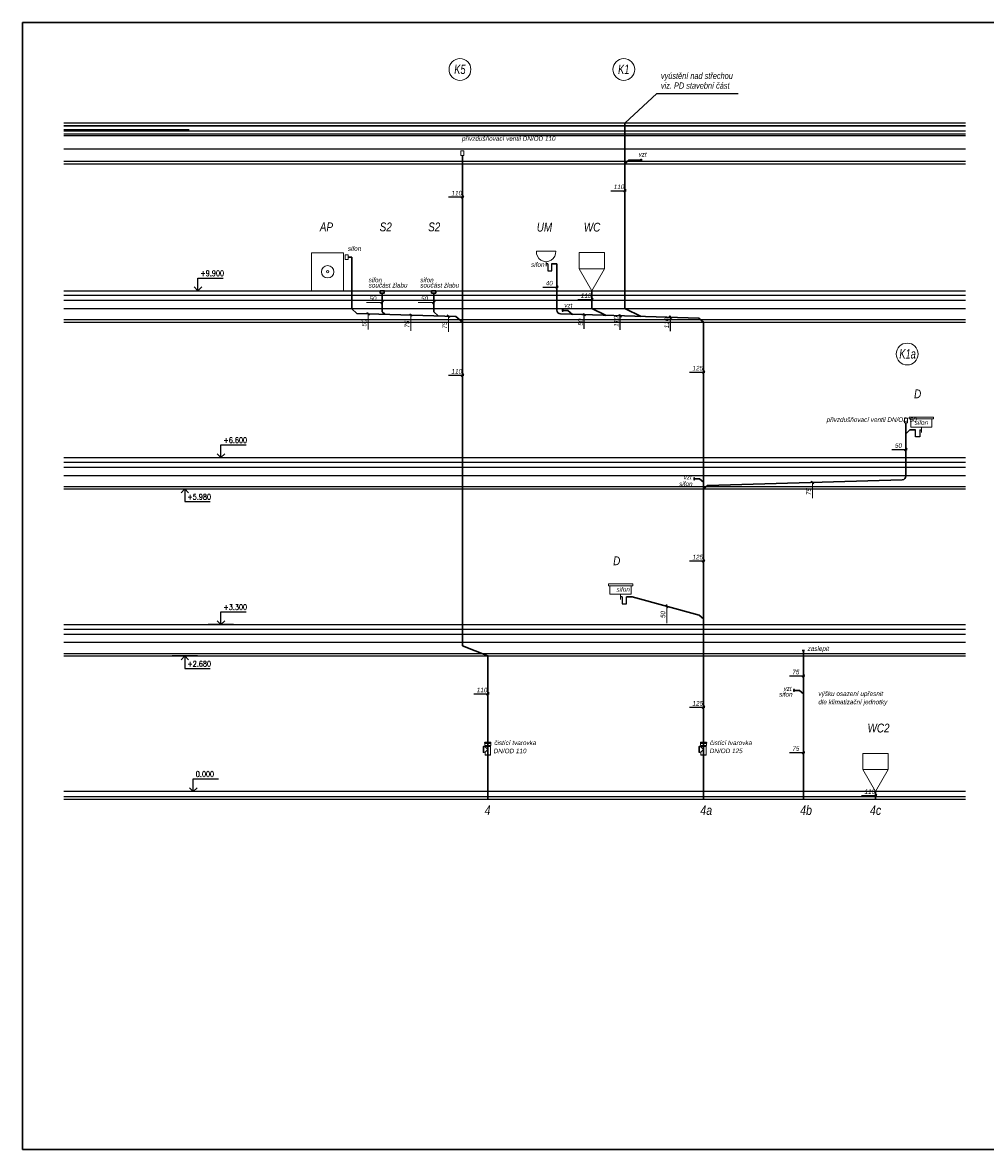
# Model space of a CAD drawing. Header units: millimetres. Extents: x 6435372 to 7248404, y 1559872 to 1886246.
# Tile 100 of 208: x 6886122 to 6905152, y 1575902 to 1598177. Entities that reach past the tile are written whole.
import ezdxf

# ---------------------------------------------------------------- set-up
doc = ezdxf.new("R2010")
doc.units = ezdxf.units.MM
doc.linetypes.add('DASHED', pattern=[0.75, 0.5, -0.25])
for name, color, linetype, lineweight in [('KAN_OBJEKTY', 7, 'Continuous', 18), ('KAN_POPIS', 7, 'Continuous', 18), ('KAN_POTRUBI_POPIS', 7, 'Continuous', 18), ('UT_potrubí', 10, 'Continuous', 30), ('ZTI-SPLAŠKOVÁ KANALIZACE', 80, 'Continuous', 30), ('ZTI-SVODY', 31, 'KANALIZACE', 40)]:
    doc.layers.add(name, color=color, linetype=linetype, lineweight=lineweight)
for name, color, linetype in [('matrice DPS', 122, 'Continuous'), ('OSMA_2D_HT-System(PPs)', 251, 'Continuous'), ('OSMA_HT-System(PPs)-pohled', 251, 'Continuous'), ('OSMA_HT-System(PPs)-rez', 251, 'Continuous'), ('OSMA_HT-System(PPs)-rez-vypln', 253, 'Continuous'), ('OSMA_HT-System(PPs)-tesneni-pohled', 252, 'Continuous'), ('OSMA_HT-System(PPs)-tesneni-rez', 250, 'Continuous'), ('OSMA_HT-System(PPs)-tesneni-rez-vypln', 251, 'Continuous'), ('ZTI-zař-předměty-popis', 30, 'Continuous'), ('ZTI_KAN_popis', 7, 'Continuous'), ('ZTI_POPIS', 7, 'Continuous')]:
    doc.layers.add(name, color=color, linetype=linetype)
doc.styles.add('INDRA', font='ariali.ttf')
doc.styles.get("Standard").update_dxf_attribs({"font": 'romans.shx'})
doc.linetypes.add('IZOLACE_TEPELNA_U', pattern='A,0.00254,-2.54,[216,CADKON.SHX,S=2.54,R=0,X=-2.54,Y=0],-15.24,[216,CADKON.SHX,S=2.54,R=180,X=2.54,Y=0],-2.54', length=20.32254)
doc.linetypes.add('IZOLACE_TEPELNA_U_0.5', pattern='A,0.001,[221,CADKON.SHX,S=1,R=0,X=0,Y=0],-2,[221,CADKON.SHX,S=1,R=180,X=2,Y=0],-2', length=4.001)
doc.linetypes.add('KANALIZACE', pattern='A,30,-3.5,["C",Standard,S=2.54,R=0,X=-3.81,Y=-1.27],-0.001', length=33.501)

# ---------------------------------------------------------------- blocks, each defined once
blk = doc.blocks.new('*U1163')
at = {"color": 0, "linetype": 'ByBlock', "lineweight": -2}
blk.add_lwpolyline([(-1.5, 1.5), (0, 0), (1.5, 1.5), (0, 0), (0, 5), (10, 5)], dxfattribs=at)
blk = doc.blocks.new('*U1160')
at = {"color": 0, "linetype": 'ByBlock', "lineweight": -2}
blk.add_lwpolyline([(-1.5, 1.5), (0, 0), (1.5, 1.5), (0, 0), (0, 5), (10, 5)], dxfattribs=at)
blk = doc.blocks.new('*U1156')
at = {"color": 0, "linetype": 'ByBlock', "lineweight": -2}
blk.add_lwpolyline([(-1.5, -1.5), (0, 0), (1.5, -1.5), (0, 0), (0, -5), (10, -5)], dxfattribs=at)
blk = doc.blocks.new('*U1157')
at = {"color": 0, "linetype": 'ByBlock', "lineweight": -2}
blk.add_lwpolyline([(-1.5, -1.5), (0, 0), (1.5, -1.5), (0, 0), (0, -5), (10, -5)], dxfattribs=at)
blk = doc.blocks.new('*U1162')
at = {"color": 0, "linetype": 'ByBlock', "lineweight": -2}
blk.add_lwpolyline([(-1.5, 1.5), (0, 0), (1.5, 1.5), (0, 0), (0, 5), (10, 5)], dxfattribs=at)
blk = doc.blocks.new('*U1161')
at = {"color": 0, "linetype": 'ByBlock', "lineweight": -2}
blk.add_lwpolyline([(-1.5, 1.5), (0, 0), (1.5, 1.5), (0, 0), (0, 5), (10, 5)], dxfattribs=at)
blk = doc.blocks.new('*U1257')
at = {"layer": 'OSMA_HT-System(PPs)-rez-vypln'}
h = blk.add_hatch(color=256, dxfattribs=at)
edge = h.paths.add_edge_path()
edge.add_line((-59, 190), (-55, 180))
edge.add_line((-55, 180), (-55, 169))
edge.add_line((-55, 169), (-85, 169))
edge.add_line((-85, 169), (-85, 167))
edge.add_line((-85, 167), (-52, 167))
edge.add_line((-52, 167), (-52, 181))
edge.add_line((-52, 181), (-57, 190))
edge.add_line((-57, 190), (-57, 241))
edge.add_line((-57, 241), (-60, 241))
edge.add_line((-60, 241), (-60, 250))
edge.add_line((-60, 250), (-57, 250))
edge.add_line((-57, 250), (-57, 256))
edge.add_line((-57, 256), (-59, 256))
edge.add_line((-59, 256), (-59, 253))
edge.add_line((-59, 253), (-61, 253))
edge.add_ellipse((-61, 251), major_axis=(-2, 0), ratio=1, start_angle=270, end_angle=360)
edge.add_line((-62, 251), (-62, 240))
edge.add_ellipse((-61, 240), major_axis=(-2, 0), ratio=1, start_angle=0, end_angle=90)
edge.add_line((-61, 238), (-59, 238))
edge.add_line((-59, 238), (-59, 190))
h = blk.add_hatch(color=256, dxfattribs=at)
edge = h.paths.add_edge_path()
edge.add_line((59, 190), (55, 180))
edge.add_line((55, 180), (55, 5))
edge.add_line((55, 5), (54, 0))
edge.add_line((54, 0), (52, 0))
edge.add_line((52, 0), (52, 181))
edge.add_line((52, 181), (57, 190))
edge.add_line((57, 190), (57, 241))
edge.add_line((57, 241), (60, 241))
edge.add_line((60, 241), (60, 250))
edge.add_line((60, 250), (57, 250))
edge.add_line((57, 250), (57, 256))
edge.add_line((57, 256), (59, 256))
edge.add_line((59, 256), (59, 253))
edge.add_line((59, 253), (60, 253))
edge.add_ellipse((60, 251), major_axis=(-2, 0), ratio=1, start_angle=180, end_angle=270, ccw=False)
edge.add_line((63, 251), (63, 240))
edge.add_ellipse((60, 240), major_axis=(-2, 0), ratio=1, start_angle=90, end_angle=180, ccw=False)
edge.add_line((60, 238), (59, 238))
edge.add_line((59, 238), (59, 190))
h = blk.add_hatch(color=256, dxfattribs=at)
h.dxf.hatch_style = 1
h.paths.add_polyline_path([(-71, 176), (-73, 176), (-73, 176), (-86, 176), (-86, 175), (-86, 175), (-89, 172), (-89, 56), (-86, 53), (-86, 53), (-86, 52), (-71, 52), (-71, 59), (-84, 59), (-84, 57), (-86, 57), (-86, 62), (-85, 62), (-84, 62), (-84, 167), (-85, 167), (-86, 167), (-86, 171), (-84, 171), (-84, 169), (-71, 169)])
h.paths.add_polyline_path([(-85, 164), (-86, 164), (-86, 116), (-85, 116)], flags=16)
h.paths.add_polyline_path([(-85, 113), (-86, 113), (-86, 65), (-85, 65)], flags=16)
blk.add_hatch(color=256, dxfattribs=at).paths.add_polyline_path([(-85, 62), (-85, 59), (-55, 59), (-55, 5), (-54, 0), (-52, 0), (-52, 62)])
at = {"layer": 'OSMA_HT-System(PPs)-tesneni-rez-vypln'}
for points in [[(-55, 249, 0.28219), (-57, 250), (-58, 250, 0.219812), (-59, 249, -0.101821), (-59, 249), (-60, 249, 0.545808), (-60, 249), (-59, 249, -0.247081), (-59, 248), (-59, 248, -0.255139), (-59, 248), (-60, 247, 0.545808), (-60, 247), (-59, 247, -0.255139), (-59, 247), (-59, 246, -0.247081), (-59, 246), (-60, 246, 0.545808), (-60, 246), (-59, 245, -0.255139), (-59, 245), (-59, 245, -0.247081), (-59, 244), (-60, 244, 0.545808), (-60, 244), (-59, 244), (-59, 244, -0.255139), (-59, 243), (-59, 243, -0.247081), (-59, 243), (-60, 242, 0.545808), (-60, 242), (-59, 242, -0.12398), (-59, 242, 0.230232), (-58, 241), (-57, 241, 0.470673), (-56, 241), (-57, 244, -0.516799), (-56, 245), (-53, 244, 0.661031), (-52, 245)], [(55, 249, -0.28219), (57, 250), (58, 250, -0.219812), (59, 249, 0.101821), (59, 249), (60, 249, -0.545808), (60, 249), (59, 249, 0.247081), (59, 248), (59, 248, 0.255139), (59, 248), (60, 247, -0.545808), (60, 247), (59, 247, 0.255139), (59, 247), (59, 246, 0.247081), (59, 246), (60, 246, -0.545808), (60, 246), (59, 245, 0.255139), (59, 245), (59, 245, 0.247081), (59, 244), (60, 244, -0.545808), (60, 244), (59, 244), (59, 244, 0.255139), (59, 243), (59, 243, 0.247081), (59, 243), (60, 242, -0.545808), (60, 242), (59, 242, 0.12398), (59, 242, -0.230232), (58, 241), (57, 241, -0.470673), (56, 241), (57, 244, 0.516799), (56, 245), (53, 244, -0.661031), (52, 245)]]:
    blk.add_hatch(color=256, dxfattribs=at).paths.add_polyline_path(points)
at = {"layer": 'OSMA_HT-System(PPs)-pohled', "linetype": 'Continuous', "lineweight": 0}
for p, q in [((-57, 256), (57, 256)), ((-57, 250), (57, 250)), ((-57, 241), (57, 241)), ((-84, 62), (-84, 167))]:
    blk.add_line(p, q, dxfattribs=at)
at = {"layer": 'OSMA_HT-System(PPs)-pohled'}
for p, q in [((-86, 171), (-86, 167)), ((-84, 171), (-86, 171)), ((-86, 167), (-85, 167)), ((-86, 164), (-85, 164)), ((-86, 116), (-86, 164)), ((-85, 116), (-86, 116)), ((-86, 113), (-85, 113)), ((-86, 65), (-86, 113)), ((-85, 65), (-86, 65)), ((-86, 62), (-85, 62)), ((-86, 57), (-86, 62)), ((-84, 57), (-86, 57)), ((-85, 169), (-71, 169)), ((-85, 169), (-85, 167)), ((-85, 167), (-84, 167)), ((-85, 164), (-85, 116)), ((-85, 113), (-85, 65)), ((-85, 59), (-85, 62)), ((-85, 62), (-84, 62)), ((-71, 59), (-85, 59)), ((-84, 169), (-84, 171)), ((-84, 59), (-84, 57)), ((-57, 190), (57, 190)), ((-52, 181), (52, 181)), ((-52, 167), (0, 114)), ((0, 114), (-52, 62)), ((52, 0), (-52, 0))]:
    blk.add_line(p, q, dxfattribs=at)
at = {"layer": 'OSMA_HT-System(PPs)-rez', "linetype": 'Continuous', "lineweight": 0}
for p, q in [((-62, 240), (-62, 251)), ((-61, 253), (-59, 253)), ((-60, 250), (-60, 241)), ((-57, 250), (-60, 250)), ((-57, 241), (-60, 241)), ((-59, 238), (-61, 238)), ((-59, 256), (-57, 256)), ((-59, 253), (-59, 256)), ((-59, 190), (-59, 238)), ((-57, 256), (-57, 250)), ((-57, 241), (-57, 190)), ((57, 256), (57, 250)), ((59, 256), (57, 256)), ((57, 250), (60, 250)), ((57, 241), (57, 190)), ((57, 241), (60, 241)), ((59, 253), (59, 256)), ((60, 253), (59, 253)), ((59, 238), (60, 238)), ((59, 190), (59, 238)), ((60, 250), (60, 241)), ((63, 240), (63, 251)), ((-86, 175), (-89, 172)), ((-89, 172), (-89, 56)), ((-89, 56), (-86, 53)), ((-86, 176), (-86, 175)), ((-73, 176), (-86, 176)), ((-86, 175), (-86, 175)), ((-86, 53), (-86, 52)), ((-86, 53), (-86, 53)), ((-86, 52), (-71, 52)), ((-55, 169), (-85, 169)), ((-85, 169), (-85, 167)), ((-85, 167), (-52, 167)), ((-52, 62), (-85, 62)), ((-85, 62), (-85, 59)), ((-85, 59), (-55, 59)), ((-71, 176), (-73, 176)), ((-71, 169), (-71, 176)), ((-71, 52), (-71, 59)), ((-59, 190), (-55, 180)), ((-57, 190), (-52, 181)), ((-55, 180), (-55, 169)), ((-55, 59), (-55, 5)), ((-55, 5), (-54, 0)), ((-54, 0), (-52, 0)), ((-52, 167), (-52, 181)), ((-52, 0), (-52, 62)), ((57, 190), (52, 181)), ((52, 181), (52, 0)), ((52, 0), (54, 0)), ((54, 0), (55, 5)), ((59, 190), (55, 180)), ((55, 5), (55, 180))]:
    blk.add_line(p, q, dxfattribs=at)
at = {"layer": 'OSMA_HT-System(PPs)-rez', "linetype": 'Continuous', "lineweight": 0, "extrusion": (0, 0, -1)}
for centre, start, end in [((60, 251), 0, 90), ((60, 240), 270, 0), ((-61, 251), 90, 180), ((-61, 240), 180, 270)]:
    blk.add_arc(centre, 2, start, end, dxfattribs=at)
at = {"layer": 'OSMA_HT-System(PPs)-tesneni-pohled'}
for p, q in [((-57, 241), (57, 241)), ((-56, 250), (56, 250)), ((-53, 244), (53, 244))]:
    blk.add_line(p, q, dxfattribs=at)
at = {"layer": 'OSMA_HT-System(PPs)-tesneni-rez'}
for p, q in [((-59, 249), (-60, 249)), ((-60, 249), (-59, 249)), ((-60, 247), (-59, 248)), ((-59, 247), (-60, 247)), ((-59, 245), (-60, 246)), ((-60, 246), (-59, 246)), ((-59, 244), (-60, 244)), ((-60, 244), (-59, 244)), ((-60, 242), (-59, 243)), ((-59, 242), (-60, 242)), ((-59, 248), (-59, 248)), ((-59, 246), (-59, 247)), ((-59, 245), (-59, 245)), ((-59, 244), (-59, 244)), ((-59, 243), (-59, 243)), ((-58, 250), (-57, 250)), ((-57, 241), (-58, 241)), ((-57, 244), (-56, 241)), ((-53, 244), (-56, 245)), ((-55, 249), (-52, 245)), ((55, 249), (52, 245)), ((53, 244), (56, 245)), ((57, 244), (56, 241)), ((58, 250), (57, 250)), ((57, 241), (58, 241)), ((59, 249), (60, 249)), ((60, 249), (59, 249)), ((60, 247), (59, 248)), ((59, 248), (59, 248)), ((59, 246), (59, 247)), ((59, 247), (60, 247)), ((59, 245), (60, 246)), ((60, 246), (59, 246)), ((59, 245), (59, 245)), ((59, 244), (60, 244)), ((60, 244), (59, 244)), ((59, 244), (59, 244)), ((60, 242), (59, 243)), ((59, 243), (59, 243)), ((59, 242), (60, 242))]:
    blk.add_line(p, q, dxfattribs=at)
for centre, radius, start, end in [((-60, 249), 0.0873, 122.7479, 237.2521), ((-60, 247), 0.0873, 122.7479, 237.2521), ((-60, 246), 0.0873, 122.7479, 237.2521), ((-60, 244), 0.0873, 122.7479, 237.2521), ((-60, 242), 0.0873, 122.7479, 237.2521), ((-58, 249), 1.48, 96.415, 146.0035), ((-60, 248), 0.349, 0, 55.5148), ((-60, 250), 0.349, 302.7479, 326.0035), ((-60, 248), 0.349, 302.7479, 360), ((-60, 247), 0.349, 0, 57.2521), ((-60, 246), 0.349, 304.4852, 360), ((-60, 245), 0.349, 304.4852, 360), ((-60, 245), 0.349, 0, 57.2521), ((-60, 243), 0.349, 0, 57.2521), ((-60, 243), 0.349, 304.4852, 360), ((-58, 243), 1.39, 208.9823, 260.8439), ((-60, 242), 0.349, 28.9823, 57.2521), ((-56, 249), 1.4, 30.7606, 93.7947), ((-56, 244), 0.437, 76.8968, 186.2162), ((-57, 241), 0.349, 265.3958, 6.2162), ((-53, 244), 0.349, 256.8968, 30.7606), ((53, 244), 0.349, 149.2394, 283.1032), ((56, 249), 1.4, 86.2053, 149.2394), ((56, 244), 0.437, 353.7838, 103.1032), ((57, 241), 0.349, 173.7838, 274.6042), ((58, 249), 1.48, 33.9965, 83.585), ((58, 243), 1.39, 279.1561, 331.0177), ((60, 248), 0.349, 124.4852, 180), ((60, 250), 0.349, 213.9965, 237.2521), ((60, 248), 0.349, 180, 237.2521), ((60, 247), 0.349, 122.7479, 180), ((60, 246), 0.349, 180, 235.5148), ((60, 245), 0.349, 180, 235.5148), ((60, 245), 0.349, 122.7479, 180), ((60, 243), 0.349, 122.7479, 180), ((60, 243), 0.349, 180, 235.5148), ((60, 242), 0.349, 122.7479, 151.0177), ((60, 249), 0.0873, 302.7479, 57.2521), ((60, 247), 0.0873, 302.7479, 57.2521), ((60, 246), 0.0873, 302.7479, 57.2521), ((60, 244), 0.0873, 302.7479, 57.2521), ((60, 242), 0.0873, 302.7479, 57.2521)]:
    blk.add_arc(centre, radius, start, end, dxfattribs=at)

msp = doc.modelspace()

# ---------------------------------------------------------------- linework, layer by layer
at = {"layer": 'KAN_OBJEKTY', "ltscale": 3}
for p, q in [((6896276.6, 1593658.6), (6896658.8, 1593658.6)), ((6897123.2, 1593309.8), (6897123.2, 1593630.1)), ((6897123.2, 1593630.1), (6897623.2, 1593630.1)), ((6897623.2, 1593630.1), (6897623.2, 1593309.8)), ((6896467.7, 1593450.2), (6896467.7, 1593363.4)), ((6897623.2, 1593309.8), (6897123.2, 1593309.8)), ((6897123.2, 1593309.8), (6897373.2, 1592876.8)), ((6897623.2, 1593309.8), (6897373.2, 1592876.8)), ((6903645.3, 1590379.8), (6904122.9, 1590379.8)), ((6903645.3, 1590379.8), (6903645.3, 1590343.6)), ((6903645.3, 1590343.6), (6904122.9, 1590343.6)), ((6904122.9, 1590379.8), (6904122.9, 1590343.6)), ((6903886, 1590181), (6903886, 1590072.5)), ((6898179.9, 1587079.8), (6897702.2, 1587079.8)), ((6897702.2, 1587079.8), (6897702.2, 1587043.6)), ((6898179.9, 1587043.6), (6897702.2, 1587043.6)), ((6897939.1, 1586881), (6897939.1, 1586772.5)), ((6898179.9, 1587079.8), (6898179.9, 1587043.6)), ((6902729.9, 1583730.1), (6903229.9, 1583730.1)), ((6902729.9, 1583730.1), (6902729.9, 1583409.8)), ((6903229.9, 1583730.1), (6903229.9, 1583409.8)), ((6903229.9, 1583409.8), (6902729.9, 1583409.8)), ((6902729.9, 1583409.8), (6902979.9, 1582976.8)), ((6903229.9, 1583409.8), (6902979.9, 1582976.8))]:
    msp.add_line(p, q, dxfattribs=at)
for points in [[(6894786.7, 1595639.2), (6894786.7, 1595546.8), (6894846.1, 1595546.8), (6894846.1, 1595639.2)], [(6892466.4, 1593623.8), (6892466.4, 1592876.8), (6891835.5, 1592876.8), (6891835.5, 1593623.8)], [(6892558.2, 1593583.7), (6892558.2, 1593491.2), (6892498.8, 1593491.2), (6892498.8, 1593583.7)], [(6903549.9, 1590354), (6903549.9, 1590261.6), (6903609.4, 1590261.6), (6903609.4, 1590354)], [(6903678, 1590343.6), (6903678, 1590181), (6904094, 1590181), (6904094, 1590343.6)], [(6898147.1, 1587043.6), (6898147.1, 1586881), (6897731.1, 1586881), (6897731.1, 1587043.6)]]:
    msp.add_lwpolyline(points, close=True, dxfattribs=at)
for radius in [122.6, 23.6]:
    msp.add_circle((6892151, 1593250.3), radius, dxfattribs=at)
msp.add_arc((6896467.7, 1593642), 191.8, 175.03517, 4.96483, dxfattribs=at)
at = {"layer": 'KAN_POPIS', "ltscale": 300}
for p, q in [((6894790.8, 1594702.9), (6894842, 1594754.2)), ((6897997.5, 1594827.5), (6898048.8, 1594878.8)), ((6896654, 1592923.4), (6896705.3, 1592974.7)), ((6893202.2, 1592618.7), (6893253.4, 1592669.9)), ((6894222.2, 1592618.7), (6894273.4, 1592669.9)), ((6897347.5, 1592676.1), (6897398.8, 1592727.4)), ((6892976, 1592395.2), (6892924.7, 1592446.5)), ((6893824.3, 1592369.8), (6893773, 1592421)), ((6894565.8, 1592347.5), (6894514.6, 1592398.8)), ((6897248, 1592376.7), (6897196.7, 1592427.9)), ((6897955.7, 1592355.5), (6897904.4, 1592406.7)), ((6898953.2, 1592325.5), (6898902, 1592376.8)), ((6894790.8, 1591180.1), (6894842, 1591231.4)), ((6899554, 1591243.2), (6899605.3, 1591294.5)), ((6903554, 1589712.5), (6903605.3, 1589763.8)), ((6901760.4, 1589061), (6901709.1, 1589112.2)), ((6899554, 1587508.4), (6899605.3, 1587559.7)), ((6898874.2, 1586607.3), (6898836.8, 1586669.4)), ((6901527, 1585236.8), (6901578.2, 1585288.1)), ((6895290.8, 1584880.9), (6895342, 1584932.2)), ((6899554, 1584618.6), (6899605.3, 1584669.8)), ((6901527, 1583722.9), (6901578.2, 1583774.2)), ((6902954.2, 1582873.9), (6903005.5, 1582925.2))]:
    msp.add_line(p, q, dxfattribs=at)
at = {"layer": 'KAN_POTRUBI_POPIS', "ltscale": 200}
for p, q in [((6892918.5, 1592644.8), (6893243.7, 1592644.8)), ((6893938.5, 1592644.8), (6894263.7, 1592644.8)), ((6892949.8, 1592111.6), (6892949.8, 1592436.7)), ((6893798.1, 1592086.2), (6893798.1, 1592411.3)), ((6894539.7, 1592063.9), (6894539.7, 1592389.1)), ((6901734.2, 1588777.3), (6901734.2, 1589102.5)), ((6898855.5, 1586302), (6898855.5, 1586672.4))]:
    msp.add_line(p, q, dxfattribs=at)
at = {"layer": 'matrice DPS'}
for p, q in [((6904757.4, 1596186.8), (6886938.3, 1596186.8)), ((6886938.3, 1596136.8), (6904757.4, 1596136.8)), ((6904757.4, 1596136.8), (6886938.3, 1596136.8)), ((6886938.3, 1596036.8), (6904757.4, 1596036.8)), ((6886938.3, 1595976.8), (6904757.4, 1595976.8)), ((6886938.3, 1595941.8), (6904757.4, 1595941.8)), ((6886938.3, 1595681.8), (6904757.4, 1595681.8)), ((6886938.3, 1595436.8), (6904757.4, 1595436.8)), ((6886938.3, 1595386.8), (6904757.4, 1595386.8)), ((6886937.1, 1592876.8), (6904757.4, 1592876.8)), ((6886938.3, 1592786.8), (6904757.4, 1592786.8)), ((6886938.3, 1592686.8), (6904757.4, 1592686.8)), ((6889364.7, 1592876.8), (6890214.7, 1592876.8)), ((6886938.3, 1592526.8), (6904757.4, 1592526.8)), ((6886938.3, 1592306.8), (6904757.4, 1592306.8)), ((6886938.3, 1592256.8), (6904757.4, 1592256.8)), ((6886938.3, 1589576.8), (6904757.4, 1589576.8)), ((6886938.3, 1589486.8), (6904757.4, 1589486.8)), ((6886938.3, 1589386.8), (6904757.4, 1589386.8)), ((6886938.3, 1589226.8), (6904757.4, 1589226.8)), ((6886938.3, 1589006.8), (6904757.4, 1589006.8)), ((6886938.3, 1588956.8), (6904757.4, 1588956.8)), ((6886938.3, 1586276.8), (6904757.4, 1586276.8)), ((6890291.9, 1586276.8), (6889791.9, 1586276.8)), ((6886938.3, 1586186.8), (6904757.4, 1586186.8)), ((6886938.3, 1586086.8), (6904757.4, 1586086.8)), ((6886938.3, 1585926.8), (6904757.4, 1585926.8)), ((6886938.3, 1585706.8), (6904757.4, 1585706.8)), ((6886938.3, 1585656.8), (6904757.4, 1585656.8)), ((6889579.7, 1585656.8), (6889079.7, 1585656.8)), ((6904757.4, 1582976.8), (6886938.3, 1582976.8))]:
    msp.add_line(p, q, dxfattribs=at)
at = {"layer": 'matrice DPS', "ltscale": 0.1}
msp.add_line((6886938.3, 1582876.8), (6904757.4, 1582876.8), dxfattribs=at)
at = {"layer": 'matrice DPS', "linetype": 'IZOLACE_TEPELNA_U_0.5', "ltscale": 2}
msp.add_lwpolyline([(6889417.2, 1596056.8), (6886938.3, 1596056.8)], dxfattribs=at)
at = {"layer": 'matrice DPS', "linetype": 'IZOLACE_TEPELNA_U', "ltscale": 0.492126}
msp.add_lwpolyline([(6886938.3, 1582826.8), (6904757.4, 1582826.8)], dxfattribs=at)
at = {"layer": 'UT_potrubí', "ltscale": 400}
msp.add_lwpolyline([(6886121.7, 1598177), (6917621.7, 1598177), (6917621.7, 1575902), (6886121.7, 1575902)], close=True, dxfattribs=at)
at = {"layer": 'ZTI-SPLAŠKOVÁ KANALIZACE', "ltscale": 300}
for p, q in [((6898023.2, 1596186.8), (6898023.2, 1592526.8)), ((6894816.4, 1595546.8), (6894816.4, 1585855.7)), ((6896679.7, 1593406.8), (6896679.7, 1592491.4)), ((6897373.2, 1592876.8), (6897373.2, 1592526.8)), ((6899579.7, 1592256.8), (6899579.7, 1582826.8)), ((6903579.7, 1590261.6), (6903579.7, 1589214.8)), ((6901552.6, 1585761.8), (6901552.6, 1582826.8)), ((6895316.4, 1585656.8), (6895316.4, 1582826.8)), ((6902979.9, 1582976.8), (6902979.9, 1582826.8))]:
    msp.add_line(p, q, dxfattribs=at)
at = {"layer": 'ZTI-SPLAŠKOVÁ KANALIZACE', "ltscale": 400}
for p, q in [((6898104.2, 1595458.7), (6898026, 1595391.1)), ((6898104.2, 1595458.7), (6898338.5, 1595458.7)), ((6892558.2, 1593537.4), (6892627.8, 1593537.4)), ((6892627.8, 1593537.4), (6892627.8, 1592516.9)), ((6893227.8, 1592830.3), (6893227.8, 1592458.3)), ((6894247.8, 1592830.3), (6894247.8, 1592456)), ((6892627.8, 1592516.9), (6892731.4, 1592427.4)), ((6893227.8, 1592458.3), (6893282.6, 1592410.9)), ((6894247.8, 1592456), (6894336.7, 1592379.3)), ((6896803.5, 1592486.8), (6896896.2, 1592484.1)), ((6896896.2, 1592484.1), (6896992.2, 1592409.2)), ((6897373.2, 1592526.8), (6897653.6, 1592389.4)), ((6898023.2, 1592526.8), (6898346, 1592368.6)), ((6894686.7, 1592368.8), (6892731.4, 1592427.4)), ((6894686.7, 1592368.8), (6894816.4, 1592256.8)), ((6896752.4, 1592416.4), (6899487, 1592334.4)), ((6899487, 1592334.4), (6899579.7, 1592256.8)), ((6903653.7, 1590126.8), (6903579.7, 1590045.7)), ((6899501.5, 1589157.2), (6899402.9, 1589157.2)), ((6899501.5, 1589157.2), (6899579.7, 1589089.7)), ((6903506.9, 1589139.8), (6899657.9, 1589024.3)), ((6899657.9, 1589024.3), (6899579.7, 1588956.8)), ((6898171.5, 1586826.8), (6899493.5, 1586462.6)), ((6899493.5, 1586462.6), (6899579.7, 1586388.1)), ((6894816.4, 1585855.7), (6895316.4, 1585656.8)), ((6901531.1, 1585761.8), (6901574.1, 1585761.8)), ((6901474.4, 1584976.8), (6901375.8, 1584976.8)), ((6901474.4, 1584976.8), (6901552.6, 1584909.2)), ((6901552.6, 1582976.8), (6901552.6, 1584976.8))]:
    msp.add_line(p, q, dxfattribs=at)
at = {"layer": 'ZTI-SPLAŠKOVÁ KANALIZACE', "ltscale": 200}
for p, q in [((6896572.1, 1593406.8), (6896679.7, 1593406.8)), ((6903769.9, 1590126.8), (6903653.7, 1590126.8)), ((6898055.2, 1586826.8), (6898171.5, 1586826.8))]:
    msp.add_line(p, q, dxfattribs=at)
at = {"layer": 'ZTI-SPLAŠKOVÁ KANALIZACE', "ltscale": 400}
for points in [[(6893186.5, 1592876.8), (6893269.1, 1592876.8), (6893269.1, 1592830.3), (6893186.5, 1592830.3)], [(6894206.5, 1592876.8), (6894289.1, 1592876.8), (6894289.1, 1592830.3), (6894206.5, 1592830.3)]]:
    msp.add_lwpolyline(points, close=True, dxfattribs=at)
at = {"layer": 'ZTI-SPLAŠKOVÁ KANALIZACE', "lineweight": 18, "ltscale": 400}
for centre in [(6894766, 1597249.5), (6898004, 1597249.5), (6903605.2, 1591624)]:
    msp.add_circle(centre, 216.2, dxfattribs=at)
at = {"layer": 'ZTI-SPLAŠKOVÁ KANALIZACE', "ltscale": 300}
for centre, start, end in [((6896754.7, 1592491.4), 180, 268.28164), ((6903504.7, 1589214.8), 271.71836, 360)]:
    msp.add_arc(centre, 75, start, end, dxfattribs=at)
at = {"layer": 'ZTI_KAN_popis', "ltscale": 400}
msp.add_line((6898023.2, 1596186.8), (6898658.6, 1596771.6), dxfattribs=at)
at = {"layer": 'ZTI_KAN_popis', "ltscale": 200}
msp.add_line((6898658.6, 1596771.6), (6900266.6, 1596771.6), dxfattribs=at)
at = {"layer": 'ZTI_POPIS'}
for p, q in [((6894539.4, 1594728.6), (6894843.1, 1594728.6)), ((6897746.2, 1594853.1), (6898049.8, 1594853.1)), ((6896502.3, 1593406.8), (6896467.7, 1593406.8)), ((6896502.3, 1593406.8), (6896502.3, 1593266.7)), ((6896583.8, 1593266.7), (6896583.8, 1593406.8)), ((6896502.3, 1593266.7), (6896583.8, 1593266.7)), ((6896402.7, 1592949.1), (6896706.3, 1592949.1)), ((6897096.2, 1592701.8), (6897399.8, 1592701.8)), ((6897222.4, 1592125.3), (6897222.4, 1592429)), ((6897930, 1592104.1), (6897930, 1592407.7)), ((6898927.6, 1592074.2), (6898927.6, 1592377.8)), ((6894539.4, 1591205.7), (6894843.1, 1591205.7)), ((6899302.7, 1591268.9), (6899606.3, 1591268.9)), ((6903769.9, 1589986.7), (6903769.9, 1590126.8)), ((6903851.4, 1590126.8), (6903886, 1590126.8)), ((6903851.4, 1590126.8), (6903851.4, 1589986.7)), ((6903851.4, 1589986.7), (6903769.9, 1589986.7)), ((6903302.7, 1589738.2), (6903606.3, 1589738.2)), ((6899302.7, 1587534.1), (6899606.3, 1587534.1)), ((6897973.7, 1586826.8), (6897939.1, 1586826.8)), ((6897973.7, 1586826.8), (6897973.7, 1586686.7)), ((6897973.7, 1586686.7), (6898055.2, 1586686.7)), ((6898055.2, 1586686.7), (6898055.2, 1586826.8)), ((6901275.6, 1585262.5), (6901579.2, 1585262.5)), ((6895039.4, 1584906.5), (6895343.1, 1584906.5)), ((6899302.7, 1584644.2), (6899606.3, 1584644.2)), ((6901275.6, 1583748.6), (6901579.2, 1583748.6)), ((6902702.9, 1582899.6), (6903006.5, 1582899.6))]:
    msp.add_line(p, q, dxfattribs=at)
at = {"layer": 'ZTI_POPIS', "ltscale": 300}
for points in [[(6898338.5, 1595476.4), (6898356.2, 1595476.4), (6898356.2, 1595441), (6898338.5, 1595441)], [(6896803.5, 1592504.5), (6896785.7, 1592504.5), (6896785.7, 1592469), (6896803.5, 1592469)], [(6899402.9, 1589174.9), (6899385.1, 1589174.9), (6899385.1, 1589139.5), (6899402.9, 1589139.5)], [(6901375.8, 1584994.5), (6901358.1, 1584994.5), (6901358.1, 1584959), (6901375.8, 1584959)]]:
    msp.add_lwpolyline(points, close=True, dxfattribs=at)

# ---------------------------------------------------------------- block references
at = {"layer": 'matrice DPS'}
ref = msp.add_blockref('*U1160', (6889587, 1592876.8), dxfattribs=dict(at, xscale=50, yscale=50, zscale=50))
ref.add_attrib('Výška', '+9.900', (6889637, 1593166.8), dxfattribs={"layer": '0', "color": 0, "linetype": 'ByBlock', "lineweight": -2, "height": 110, "width": 0.7})
ref = msp.add_blockref('*U1161', (6890041.9, 1589576.8), dxfattribs=dict(at, xscale=50, yscale=50, zscale=50))
ref.add_attrib('Výška', '+6.600', (6890091.9, 1589866.8), dxfattribs={"layer": '0', "color": 0, "linetype": 'ByBlock', "lineweight": -2, "height": 110, "width": 0.7})
ref = msp.add_blockref('*U1157', (6889329.7, 1588956.8), dxfattribs=dict(at, xscale=50, yscale=50, zscale=50))
ref.add_attrib('Výška', '+5.980', (6889379.7, 1588746.8), dxfattribs={"layer": '0', "color": 0, "linetype": 'ByBlock', "lineweight": -2, "height": 110, "width": 0.7})
ref = msp.add_blockref('*U1162', (6890041.9, 1586276.8), dxfattribs=dict(at, xscale=50, yscale=50, zscale=50))
ref.add_attrib('Výška', '+3.300', (6890091.9, 1586566.8), dxfattribs={"layer": '0', "color": 0, "linetype": 'ByBlock', "lineweight": -2, "height": 110, "width": 0.7})
ref = msp.add_blockref('*U1156', (6889329.7, 1585656.8), dxfattribs=dict(at, xscale=50, yscale=50, zscale=50))
ref.add_attrib('Výška', '+2.680', (6889379.7, 1585446.8), dxfattribs={"layer": '0', "color": 0, "linetype": 'ByBlock', "lineweight": -2, "height": 110, "width": 0.7})
ref = msp.add_blockref('*U1163', (6889494.7, 1582976.8), dxfattribs=dict(at, xscale=50, yscale=50, zscale=50))
ref.add_attrib('Výška', '0.000', (6889544.7, 1583266.8), dxfattribs={"layer": '0', "color": 0, "linetype": 'ByBlock', "lineweight": -2, "height": 110, "width": 0.7})
at = {"layer": 'OSMA_2D_HT-System(PPs)'}
for p in [(6895316.4, 1583694.3), (6899579.7, 1583694.3)]:
    msp.add_blockref('*U1257', p, dxfattribs=at)

# ---------------------------------------------------------------- texts
at = {"layer": 'ZTI-SPLAŠKOVÁ KANALIZACE', "linetype": 'DASHED', "ltscale": 400, "style": 'INDRA', "width": 0.7}
for s, p in [('K5', (6894653.1, 1597159.5)), ('K1', (6897891.1, 1597159.5)), ('K1a', (6903449.4, 1591534))]:
    msp.add_text(s, height=187.5, dxfattribs=at).set_placement(p)
at = {"layer": 'ZTI-SVODY', "ltscale": 50, "style": 'INDRA', "width": 0.8}
for s, p in [('4', (6895253.5, 1582513.6)), ('4a', (6899516.7, 1582513.6)), ('4b', (6901489.7, 1582513.6)), ('4c', (6902869.3, 1582513.6))]:
    msp.add_text(s, height=187.5, dxfattribs=at).set_placement(p)
at = {"layer": 'ZTI-zař-předměty-popis', "linetype": 'ByBlock', "style": 'INDRA', "width": 0.8}
for s, p in [('AP', (6891997.3, 1594049.9)), ('S2', (6893180.1, 1594049.9)), ('S2', (6894138.2, 1594049.9)), ('WC', (6897214.4, 1594044.6)), ('UM', (6896284.1, 1594044.6)), ('D', (6903740.5, 1590749.9)), ('D', (6897793.6, 1587449.9)), ('WC2', (6902821.1, 1584144.6))]:
    msp.add_text(s, height=175, dxfattribs=at).set_placement(p)
at = {"layer": 'ZTI_KAN_popis', "linetype": 'Continuous', "style": 'INDRA', "width": 0.8}
for s, height, p in [('vyústění nad střechou ', 125, (6898737.6, 1597062.1)), ('viz. PD stavební část', 125, (6898737.6, 1596868.1)), ('přivzdušňovací ventil DN/OD 110', 90, (6894805.8, 1595838.9)), ('přivzdušňovací ventil DN/OD 50', 90, (6902012.4, 1590282.1))]:
    msp.add_text(s, height=height, dxfattribs=at).set_placement(p)
at = {"layer": 'ZTI_POPIS', "linetype": 'Continuous', "style": 'INDRA', "width": 0.8}
for s, p in [('vzt', (6898295.3, 1595527.5)), ('110', (6897805.3, 1594884.8)), ('110', (6894598.6, 1594760.3)), ('sifon', (6892550.3, 1593663.2)), ('sifon', (6896171.6, 1593347.1)), ('sifon ', (6892962.2, 1593043.2)), ('sifon ', (6893982.2, 1593043.2)), ('součást žlabu', (6892962.2, 1592939)), ('součást žlabu', (6893982.2, 1592939)), ('40', (6896461.8, 1592980.8)), ('50', (6892976.9, 1592676.9)), ('50', (6893996.9, 1592676.9)), ('110', (6897155.3, 1592733.5)), ('vzt', (6896828.6, 1592544.7)), ('110', (6894598.6, 1591237.4)), ('125', (6899361.8, 1591300.6)), ('sifon', (6903753.1, 1590225.6)), ('50', (6903361.8, 1589769.9)), ('sifon', (6899097.8, 1589013.2)), ('vzt', (6899187.1, 1589146.7)), ('125', (6899361.8, 1587565.8)), ('sifon', (6897858.5, 1586925.6)), ('zaslepit', (6901635.8, 1585757.4)), ('75', (6901334.8, 1585294.2)), ('110', (6895098.6, 1584938.2)), ('sifon', (6901074.6, 1584853)), ('vzt', (6901160.1, 1584966.3)), ('výšku osazení upřesnit', (6901849.8, 1584865.7)), ('125', (6899361.8, 1584675.9)), ('dle klimatizační jednotky', (6901849.8, 1584701.9)), ('čistící tvarovka', (6895445.5, 1583896.3)), ('čistící tvarovka', (6899708.7, 1583896.3)), ('DN/OD 110', (6895431.9, 1583733.8)), ('DN/OD 125', (6899702.9, 1583735.7)), ('75', (6901334.8, 1583780.3)), ('110', (6902762, 1582931.3))]:
    msp.add_text(s, height=90, dxfattribs=at).set_placement(p)
for s, p in [('50', (6892917.7, 1592169.9)), ('75', (6893766, 1592144.5)), ('75', (6894507.6, 1592122.2)), ('50', (6897190.7, 1592184.5)), ('110', (6897898.3, 1592163.3)), ('110', (6898895.9, 1592133.3)), ('75', (6901702.1, 1588835.6)), ('50', (6898823.4, 1586405.5))]:
    msp.add_text(s, height=90, rotation=90, dxfattribs=at).set_placement(p)

doc.saveas('drawing.dxf')
